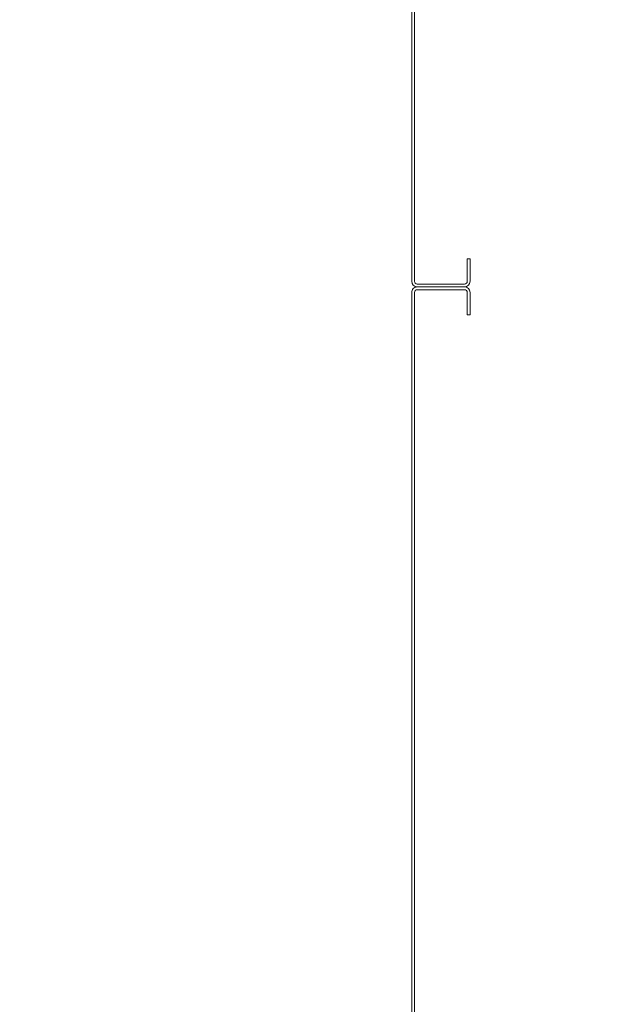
# Model space of a CAD drawing. Header units: inches. Extents: x 201967 to 338763, y -32705 to 30884.
# Tile 89 of 236: x 319892 to 319917, y -625 to -583. Entities that reach past the tile are written whole.
import ezdxf

# ---------------------------------------------------------------- set-up
doc = ezdxf.new("R2010")
doc.units = ezdxf.units.IN
doc.header["$MEASUREMENT"] = 0
for name, color, linetype, lineweight in [('01 a1 KONSTRUKCJA żelebet', 200, 'Continuous', 53), ('01h3 KONSTRUKCJA pozycje słupy', 252, 'Continuous', 13), ('KRESKOWANIE-URWANIE', 3, 'Continuous', 13), ('wymiar', 1, 'Continuous', 15)]:
    doc.layers.add(name, color=color, linetype=linetype, lineweight=lineweight)
doc.styles.add('RomanS', font='romans.shx')
doc.dimstyles.new('DIM100txt12', dxfattribs={"dimtxt": 12, "dimasz": 1.05, "dimexe": 0, "dimexo": 8, "dimgap": 4, "dimtad": 1, "dimdec": 7, "dimrnd": 0.5, "dimdsep": 46, "dimtxsty": 'RomanS', "dimblk1": 'DIM', "dimblk2": 'DIM', "dimsah": 1, "dimcen": 0.09, "dimse1": 1, "dimse2": 1, "dimclrt": 256, "dimadec": 1, "dimazin": 0, "dimtfac": 1, "dimtdec": 7, "dimtix": 1, "dimtofl": 0, "dimtmove": 2, "dimatfit": 3, "dimfxl": 1, "dimtolj": 1, "dimtzin": 0, "dimarcsym": 0})

# ---------------------------------------------------------------- blocks, each defined once
blk = doc.blocks.new('Panel')
at = {"layer": 'KRESKOWANIE-URWANIE', "ltscale": 4}
for p, q in [((-280, 10.1), (-280, -10.1)), ((-278.8, 10.1), (-278.8, -10.1)), ((-268, 12.5), (-277.6, 12.5)), ((-268, 11.3), (-277.6, 11.3)), ((-268, 12.5), (-268, 11.3)), ((60.46, 12.5), (50.86, 12.5)), ((50.86, 11.3), (50.86, 12.5)), ((60.46, 11.3), (50.86, 11.3)), ((61.66, -10.1), (61.66, 10.1)), ((62.86, -10.1), (62.86, 10.1)), ((-277.6, -11.3), (60.46, -11.3)), ((-277.6, -12.5), (60.46, -12.5))]:
    blk.add_line(p, q, dxfattribs=at)
for centre, radius, start, end in [((-277.6, 10.1), 2.4, 90, 180), ((-277.6, 10.1), 1.2, 90, 180), ((60.46, 10.1), 2.4, 0, 90), ((60.46, 10.1), 1.2, 0, 90), ((-277.6, -10.1), 2.4, 180, 270), ((-277.6, -10.1), 1.2, 180, 270), ((60.46, -10.1), 2.4, 270, 0), ((60.46, -10.1), 1.2, 270, 0)]:
    blk.add_arc(centre, radius, start, end, dxfattribs=at)
blk = doc.blocks.new('1 szyb FIFT B160AF')
at = {"layer": 'wymiar', "xscale": 0.1, "yscale": 0.1, "zscale": 0.1, "rotation": 270}
for p in [(163.25, 238.5), (163.25, 204.214)]:
    blk.add_blockref('Panel', p, dxfattribs=at)
blk = doc.blocks.new('DIM')
for p, q in [((0, -13), (0, 13)), ((8, 0), (-8, 0))]:
    blk.add_line(p, q)
at = {"const_width": 1.7143}
blk.add_lwpolyline([(5.7143, 5.7143), (-5.7143, -5.7143)], dxfattribs=at)

msp = doc.modelspace()

# ---------------------------------------------------------------- block references
at = {"layer": '01 a1 KONSTRUKCJA żelebet'}
msp.add_blockref('1 szyb FIFT B160AF', (319747.138, -826.842), dxfattribs=at)

# ---------------------------------------------------------------- leaders
at = {"layer": '01h3 KONSTRUKCJA pozycje słupy'}
msp.add_leader([(319973.48, -631.285), (319817.488, -476.154)], dimstyle='DIM100txt12', override={"dimasz": 8, "dimgap": 4, "dimtad": 1}, dxfattribs=at)

doc.saveas('drawing.dxf')
